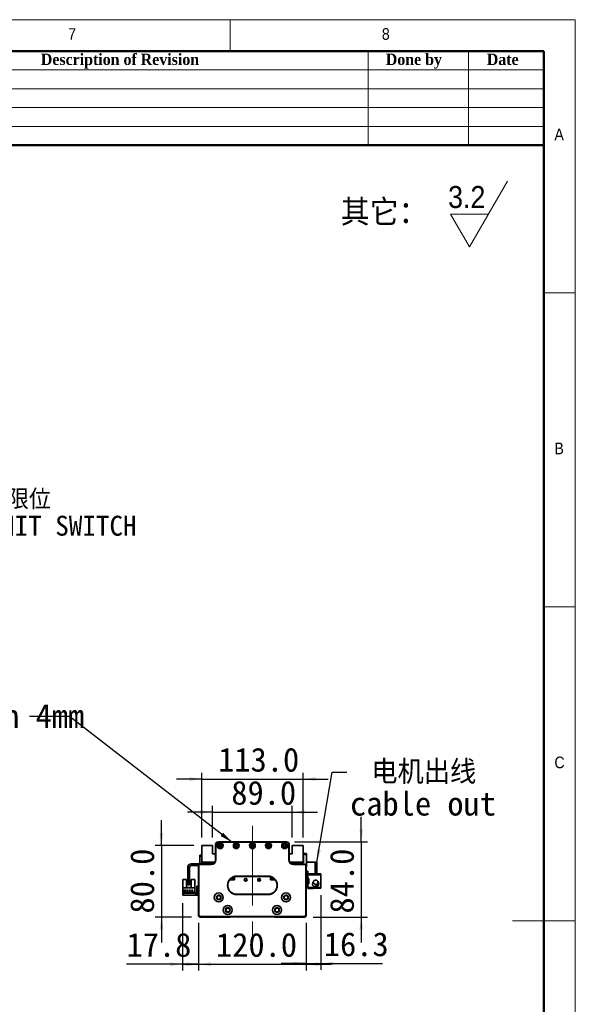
# Model space of a CAD drawing. Header units: millimetres. Extents: x 35 to 2905, y 35 to 2044.
# Tile 7 of 7: x 2285 to 2905, y 946 to 2044. Entities that reach past the tile are written whole.
import ezdxf

# ---------------------------------------------------------------- set-up
doc = ezdxf.new("R2010")
doc.units = ezdxf.units.MM
doc.header["$LTSCALE"] = 7
doc.linetypes.add('CENTERX2', pattern=[20.32, 12.7, -2.54, 2.54, -2.54])
doc.layers.add('黑色实线', color=7, linetype='Continuous')
doc.styles.add('SLDTEXTSTYLE0', font='Gothic.ttf', dxfattribs={"width": 0.913, "bigfont": 'bigfont'})
doc.styles.add('SLDTEXTSTYLE1', font='Gothic.ttf', dxfattribs={"width": 0.913})
doc.styles.add('SLDTEXTSTYLE2', font='timesbd.ttf', dxfattribs={"width": 0.933})
doc.styles.add('SLDTEXTSTYLE8', font='txt')
doc.styles.add('SLDTEXTSTYLE9', font='txt', dxfattribs={"bigfont": 'bigfont'})
doc.dimstyles.new('SLDDIMSTYLE0', dxfattribs={"dimtxt": 26.6, "dimasz": 14, "dimexe": 0, "dimexo": 0.0625, "dimgap": 6.65, "dimtad": 2, "dimdec": 1, "dimrnd": 1e-09, "dimzin": 4, "dimdsep": 46, "dimtxsty": 'SLDTEXTSTYLE8', "dimsah": 1, "dimcen": 0.09, "dimadec": 0, "dimazin": 1, "dimtfac": 1, "dimtdec": 1, "dimtmove": 0, "dimatfit": 0, "dimfxl": 0, "dimfrac": 2, "dimtolj": 1, "dimtzin": 12, "dimarcsym": 0})
doc.dimstyles.new('SLDDIMSTYLE1', dxfattribs={"dimtxt": 26.6, "dimasz": 14, "dimexe": 0, "dimexo": 0.0625, "dimgap": 6.65, "dimtad": 2, "dimdec": 1, "dimrnd": 1e-09, "dimzin": 12, "dimdsep": 46, "dimtxsty": 'SLDTEXTSTYLE8', "dimsah": 1, "dimcen": 0.09, "dimadec": 0, "dimazin": 3, "dimtfac": 1, "dimtdec": 1, "dimtmove": 0, "dimatfit": 0, "dimfxl": 0, "dimfrac": 2, "dimtolj": 1, "dimtzin": 12, "dimarcsym": 0})
doc.dimstyles.new('SLDDIMSTYLE2', dxfattribs={"dimtxt": 0.18, "dimasz": 14, "dimexe": 0, "dimexo": 0.0625, "dimgap": 0, "dimtad": 0, "dimtih": 1, "dimtoh": 1, "dimdec": 0, "dimrnd": 1e-09, "dimzin": 0, "dimdsep": 46, "dimtxsty": 'Standard', "dimsah": 1, "dimcen": 0.09, "dimadec": 0, "dimazin": 0, "dimtfac": 14, "dimtdec": 0, "dimtofl": 0, "dimtmove": 0, "dimatfit": 3, "dimfxl": 0, "dimfrac": 2, "dimtolj": 1, "dimtzin": 0, "dimarcsym": 0})

# ---------------------------------------------------------------- blocks, each defined once
blk = doc.blocks.new('SW_SFSYMBOL_0')
at = {"color": 0, "linetype": 'Continuous', "lineweight": 18}
for p, q in [((24, -36.7), (66.4, 36.8)), ((24, -36.7), (2.8, 0)), ((45.2, 0), (2.8, 0))]:
    blk.add_line(p, q, dxfattribs=at)
at = {"color": 0, "linetype": 'Continuous', "lineweight": 18, "insert": (0, 31.3), "char_height": 24.5, "attachment_point": 1, "style": 'SLDTEXTSTYLE1'}
blk.add_mtext('3.2', dxfattribs=at)
blk = doc.blocks.new('_D')
at = {"layer": '黑色实线'}
for p, q in [((2484.7, 1037.1), (2484.7, 984.1)), ((2604.7, 1037.1), (2604.7, 984.1)), ((2484.7, 991.1), (2456.7, 991.1)), ((2484.7, 991.1), (2604.7, 991.1)), ((2604.7, 991.1), (2632.7, 991.1))]:
    blk.add_line(p, q, dxfattribs=at)
for points in [[(2484.7, 991.1), (2470.7, 993.2), (2470.7, 989)], [(2604.7, 991.1), (2618.7, 989), (2618.7, 993.2)]]:
    blk.add_solid(points, dxfattribs=at)
at = {"layer": '黑色实线', "insert": (2504.1, 1026), "char_height": 26.6, "attachment_point": 1, "style": 'SLDTEXTSTYLE8'}
blk.add_mtext('120.0', dxfattribs=at)
blk = doc.blocks.new('_D_1')
at = {"layer": '黑色实线'}
for p, q in [((2466.9, 1059.3), (2466.9, 984.1)), ((2484.7, 1037.1), (2484.7, 984.1)), ((2466.9, 991.1), (2404.3, 991.1)), ((2466.9, 991.1), (2484.7, 991.1)), ((2484.7, 991.1), (2512.7, 991.1))]:
    blk.add_line(p, q, dxfattribs=at)
for points in [[(2466.9, 991.1), (2452.9, 993.2), (2452.9, 989)], [(2484.7, 991.1), (2498.7, 989), (2498.7, 993.2)]]:
    blk.add_solid(points, dxfattribs=at)
at = {"layer": '黑色实线', "insert": (2404.3, 1026), "char_height": 26.6, "attachment_point": 1, "style": 'SLDTEXTSTYLE8'}
blk.add_mtext('17.8', dxfattribs=at)
blk = doc.blocks.new('_D_2')
at = {"layer": '黑色实线'}
for p, q in [((2621, 1067.9), (2621, 984.8)), ((2604.7, 1037.1), (2604.7, 984.8)), ((2604.7, 991.8), (2576.7, 991.8)), ((2604.7, 991.8), (2621, 991.8)), ((2621, 991.8), (2689.9, 991.8))]:
    blk.add_line(p, q, dxfattribs=at)
for points in [[(2604.7, 991.8), (2590.7, 993.9), (2590.7, 989.7)], [(2621, 991.8), (2635, 989.7), (2635, 993.9)]]:
    blk.add_solid(points, dxfattribs=at)
at = {"layer": '黑色实线', "insert": (2624.4, 1026.7), "char_height": 26.6, "attachment_point": 1, "style": 'SLDTEXTSTYLE8'}
blk.add_mtext('16.3', dxfattribs=at)
blk = doc.blocks.new('_D_3')
at = {"layer": '黑色实线'}
for p, q in [((2666.2, 1127.5), (2666.2, 1155.5)), ((2591.6, 1127.5), (2673.2, 1127.5)), ((2666.2, 1127.5), (2666.2, 1043.5)), ((2612.6, 1043.5), (2673.2, 1043.5)), ((2666.2, 1043.5), (2666.2, 1015.5))]:
    blk.add_line(p, q, dxfattribs=at)
for points in [[(2666.2, 1127.5), (2668.3, 1141.5), (2664.1, 1141.5)], [(2666.2, 1043.5), (2664.1, 1029.5), (2668.3, 1029.5)]]:
    blk.add_solid(points, dxfattribs=at)
at = {"layer": '黑色实线', "insert": (2631.3, 1047.6), "char_height": 26.6, "attachment_point": 1, "rotation": 90, "style": 'SLDTEXTSTYLE8'}
blk.add_mtext('84.0', dxfattribs=at)
blk = doc.blocks.new('_D_4')
at = {"layer": '黑色实线'}
for p, q in [((2443.3, 1123.5), (2443.3, 1151.5)), ((2479.4, 1123.5), (2436.3, 1123.5)), ((2443.3, 1123.5), (2443.3, 1043.5)), ((2476.9, 1043.5), (2436.3, 1043.5)), ((2443.3, 1043.5), (2443.3, 1015.5))]:
    blk.add_line(p, q, dxfattribs=at)
for points in [[(2443.3, 1123.5), (2445.4, 1137.5), (2441.2, 1137.5)], [(2443.3, 1043.5), (2441.2, 1029.5), (2445.4, 1029.5)]]:
    blk.add_solid(points, dxfattribs=at)
at = {"layer": '黑色实线', "insert": (2408.4, 1047.6), "char_height": 26.6, "attachment_point": 1, "rotation": 90, "style": 'SLDTEXTSTYLE8'}
blk.add_mtext('80.0', dxfattribs=at)
blk = doc.blocks.new('_D_5')
at = {"layer": '黑色实线'}
for p, q in [((2500.2, 1132.4), (2500.2, 1167.6)), ((2589.2, 1132.4), (2589.2, 1167.6)), ((2500.2, 1160.6), (2472.2, 1160.6)), ((2500.2, 1160.6), (2589.2, 1160.6)), ((2589.2, 1160.6), (2617.2, 1160.6))]:
    blk.add_line(p, q, dxfattribs=at)
for points in [[(2500.2, 1160.6), (2486.2, 1162.7), (2486.2, 1158.5)], [(2589.2, 1160.6), (2603.2, 1158.5), (2603.2, 1162.7)]]:
    blk.add_solid(points, dxfattribs=at)
at = {"layer": '黑色实线', "insert": (2521.2, 1195.5), "char_height": 26.6, "attachment_point": 1, "style": 'SLDTEXTSTYLE8'}
blk.add_mtext('89.0', dxfattribs=at)
blk = doc.blocks.new('_D_6')
at = {"layer": '黑色实线'}
for p, q in [((2488.2, 1197.5), (2460.2, 1197.5)), ((2488.2, 1132.4), (2488.2, 1204.5)), ((2488.2, 1197.5), (2601.2, 1197.5)), ((2601.2, 1132.4), (2601.2, 1204.5)), ((2601.2, 1197.5), (2629.2, 1197.5))]:
    blk.add_line(p, q, dxfattribs=at)
for points in [[(2488.2, 1197.5), (2474.2, 1199.6), (2474.2, 1195.4)], [(2601.2, 1197.5), (2615.2, 1195.4), (2615.2, 1199.6)]]:
    blk.add_solid(points, dxfattribs=at)
at = {"layer": '黑色实线', "insert": (2506.5, 1232.4), "char_height": 26.6, "attachment_point": 1, "style": 'SLDTEXTSTYLE8'}
blk.add_mtext('113.0', dxfattribs=at)
blk = doc.blocks.new('SW_NOTE_3')
at = {"layer": '黑色实线', "color": 0, "char_height": 26.6, "attachment_point": 1}
for s, insert, style in [(' 电机出线', (3.5, 13.3), 'SLDTEXTSTYLE9'), ('cable out', (3.5, -21.9), 'SLDTEXTSTYLE8')]:
    blk.add_mtext(s, dxfattribs=dict(at, insert=insert, style=style))
blk = doc.blocks.new('SW_NOTE_4')
at = {"layer": '黑色实线', "color": 0, "char_height": 26.6, "attachment_point": 2, "style": 'SLDTEXTSTYLE8'}
for s, insert in [('The distance between the load plate and the ', (-409.4, 48.7)), ('steel belt protection belt shall be greater than 4mm', (-409.5, 13.6))]:
    blk.add_mtext(s, dxfattribs=dict(at, insert=insert))
blk = doc.blocks.new('SW_NOTE_6')
at = {"layer": '黑色实线', "color": 0, "attachment_point": 2}
for s, insert, char_height, style in [('光电负限位', (71.7, 11.5), 22.23, 'SLDTEXTSTYLE9'), ('NEGATIVE LIMIT SWITCH', (69.7, -17.9), 22.225, 'SLDTEXTSTYLE8')]:
    blk.add_mtext(s, dxfattribs=dict(at, insert=insert, char_height=char_height, style=style))

msp = doc.modelspace()

# ---------------------------------------------------------------- linework, layer by layer
at = {"color": 7, "linetype": 'Continuous', "lineweight": 18}
for p, q in [((2905, 2044), (35, 2044)), ((2520, 2009), (2520, 2044)), ((2905, 35), (2905, 2044)), ((70, 2009), (2870, 2009)), ((2674, 2009), (2674, 1904)), ((2786, 2009), (2786, 1904)), ((2870, 2009), (2870, 1904)), ((2870, 2009), (2870, 70)), ((2030, 1988), (2870, 1988)), ((2030, 1967), (2870, 1967)), ((2030, 1946), (2870, 1946)), ((2030, 1925), (2870, 1925)), ((2905, 1739.5), (2870, 1739.5)), ((2870, 1389.5), (2905, 1389.5)), ((2905, 1039.5), (2835, 1039.5))]:
    msp.add_line(p, q, dxfattribs=at)
at = {"color": 7, "linetype": 'Continuous', "lineweight": 50}
for p, q in [((2870, 2009), (70, 2009)), ((2870, 2009), (2870, 70)), ((2870, 1904), (2030, 1904))]:
    msp.add_line(p, q, dxfattribs=at)
at = {"color": 7, "linetype": 'Continuous', "lineweight": 35}
for p, q in [((2488.25, 1123.51), (2488.25, 1105.01)), ((2500.25, 1123.51), (2488.25, 1123.51)), ((2500.25, 1114.01), (2500.25, 1123.51)), ((2503.72, 1124.71), (2503.72, 1122.71)), ((2503.72, 1124.71), (2503.75, 1124.71)), ((2503.72, 1122.71), (2503.75, 1122.71)), ((2503.75, 1124.51), (2504.05, 1124.51)), ((2503.75, 1107.51), (2503.75, 1124.51)), ((2504.05, 1124.51), (2504.05, 1107.51)), ((2506.75, 1127.51), (2582.75, 1127.51)), ((2506.75, 1127.51), (2506.75, 1127.21)), ((2582.75, 1127.21), (2506.75, 1127.21)), ((2582.75, 1127.51), (2582.75, 1127.21)), ((2585.75, 1124.51), (2585.45, 1124.51)), ((2585.45, 1107.51), (2585.45, 1124.51)), ((2585.74, 1124.71), (2585.77, 1124.71)), ((2585.75, 1124.51), (2585.75, 1107.51)), ((2585.77, 1122.71), (2585.75, 1122.71)), ((2585.77, 1124.71), (2585.77, 1122.71)), ((2589.25, 1123.51), (2589.25, 1114.01)), ((2601.25, 1123.51), (2589.25, 1123.51)), ((2601.25, 1105.01), (2601.25, 1123.51)), ((2486.25, 1112.51), (2488.25, 1112.51)), ((2486.25, 1111.51), (2486.25, 1112.51)), ((2488.25, 1111.51), (2486.25, 1111.51)), ((2486.25, 1111.51), (2486.25, 1104.51)), ((2503.75, 1114.01), (2500.25, 1114.01)), ((2589.25, 1114.01), (2585.75, 1114.01)), ((2601.25, 1114.51), (2604.95, 1114.51)), ((2604.95, 1113.51), (2601.25, 1113.51)), ((2601.25, 1112.01), (2601.75, 1112.01)), ((2601.75, 1112.01), (2601.75, 1104.01)), ((2604.95, 1113.51), (2604.95, 1114.51)), ((2604.95, 1114.51), (2605.25, 1114.21)), ((2604.95, 1100.51), (2604.95, 1113.51)), ((2605.25, 1113.38), (2604.95, 1113.51)), ((2605.25, 1114.21), (2605.25, 1113.38)), ((2605.25, 1113.38), (2605.25, 1100.63)), ((2472.75, 1099.51), (2472.75, 1080.51)), ((2474.75, 1099.51), (2474.75, 1080.51)), ((2484.75, 1103.01), (2476.25, 1103.01)), ((2484.75, 1101.01), (2476.25, 1101.01)), ((2485.05, 1101.01), (2484.75, 1101.01)), ((2484.75, 1046.01), (2484.75, 1101.01)), ((2485.05, 1101.01), (2485.05, 1046.13)), ((2486.25, 1102.21), (2486.25, 1102.51)), ((2486.25, 1102.51), (2498.75, 1102.51)), ((2498.75, 1102.21), (2486.25, 1102.21)), ((2488.25, 1105.01), (2503.08, 1105.01)), ((2488.25, 1105.01), (2488.25, 1104.51)), ((2489.25, 1104.01), (2490.25, 1105.01)), ((2489.25, 1104.01), (2489.25, 1102.51)), ((2489.85, 1102.96), (2490.8, 1103.91)), ((2489.85, 1102.51), (2489.85, 1102.96)), ((2502.21, 1103.91), (2490.8, 1103.91)), ((2498.75, 1102.21), (2498.75, 1102.51)), ((2501.17, 1105.01), (2501.38, 1104.8)), ((2502.75, 1104.51), (2502.08, 1104.51)), ((2504.05, 1107.51), (2503.75, 1107.51)), ((2585.75, 1107.51), (2585.45, 1107.51)), ((2586.41, 1105.01), (2601.25, 1105.01)), ((2587.41, 1104.51), (2586.75, 1104.51)), ((2598.7, 1103.91), (2587.28, 1103.91)), ((2588.32, 1105.01), (2588.11, 1104.8)), ((2590.75, 1102.51), (2590.75, 1102.21)), ((2590.75, 1102.51), (2603.25, 1102.51)), ((2603.25, 1102.21), (2590.75, 1102.21)), ((2598.7, 1103.91), (2599.65, 1102.96)), ((2600.25, 1104.01), (2599.25, 1105.01)), ((2599.65, 1102.51), (2599.65, 1102.96)), ((2601.75, 1104.01), (2600.25, 1104.01)), ((2600.25, 1102.51), (2600.25, 1104.01)), ((2601.75, 1105.01), (2601.25, 1105.01)), ((2603.25, 1102.51), (2603.25, 1102.21)), ((2604.75, 1101.01), (2604.45, 1101.01)), ((2604.45, 1046.13), (2604.45, 1101.01)), ((2604.75, 1101.01), (2604.75, 1046.01)), ((2604.75, 1100.51), (2604.95, 1100.51)), ((2604.95, 1099.51), (2604.75, 1099.51)), ((2605.25, 1100.63), (2604.95, 1100.51)), ((2604.95, 1099.51), (2604.95, 1100.51)), ((2605.25, 1099.81), (2604.95, 1099.51)), ((2614.65, 1105.01), (2605.25, 1105.01)), ((2605.25, 1100.63), (2605.25, 1099.81)), ((2614.65, 1092.01), (2614.65, 1105.01)), ((2614.65, 1105.01), (2616.65, 1105.01)), ((2616.65, 1105.01), (2616.65, 1092.01)), ((2522.65, 1086.15), (2522.65, 1087.89)), ((2523.25, 1086.61), (2523.25, 1088.17)), ((2524.75, 1085.11), (2524.75, 1088.69)), ((2527.25, 1089.31), (2562.25, 1089.31)), ((2527.25, 1089.31), (2527.25, 1089.01)), ((2562.25, 1089.01), (2527.25, 1089.01)), ((2562.25, 1089.31), (2562.25, 1089.01)), ((2564.75, 1088.69), (2564.75, 1085.11)), ((2565.75, 1088.37), (2565.75, 1085.21)), ((2566.55, 1088.03), (2566.55, 1086.31)), ((2566.85, 1086.15), (2566.85, 1087.89)), ((2606.65, 1095.01), (2604.75, 1095.01)), ((2606.65, 1092.01), (2606.65, 1095.01)), ((2614.65, 1092.01), (2606.65, 1092.01)), ((2606.65, 1092.01), (2606.65, 1090.81)), ((2606.65, 1086.81), (2606.65, 1090.81)), ((2606.65, 1090.81), (2621.05, 1090.81)), ((2606.65, 1086.81), (2606.65, 1086.31)), ((2607.65, 1086.81), (2606.65, 1086.81)), ((2607.65, 1080.81), (2607.65, 1086.81)), ((2612.65, 1092.01), (2612.65, 1091.81)), ((2621.05, 1091.81), (2612.65, 1091.81)), ((2616.65, 1092.01), (2614.65, 1092.01)), ((2621.05, 1091.81), (2621.05, 1090.81)), ((2621.05, 1090.81), (2621.05, 1076.81)), ((2466.95, 1085.7), (2471.25, 1085.7)), ((2466.95, 1085.7), (2466.95, 1076.4)), ((2466.95, 1076.4), (2466.95, 1070.2)), ((2480.55, 1076.4), (2466.95, 1076.4)), ((2471.25, 1076.7), (2471.25, 1085.7)), ((2476.25, 1076.7), (2471.25, 1076.7)), ((2472.75, 1080.51), (2474.75, 1080.51)), ((2472.75, 1079.51), (2472.75, 1080.51)), ((2474.75, 1079.51), (2472.75, 1079.51)), ((2474.75, 1080.51), (2474.75, 1079.51)), ((2476.25, 1085.7), (2476.25, 1076.7)), ((2476.25, 1085.7), (2480.55, 1085.7)), ((2480.55, 1085.7), (2480.55, 1076.4)), ((2480.55, 1070.2), (2480.55, 1076.4)), ((2482.75, 1078.2), (2484.75, 1078.2)), ((2482.75, 1077.2), (2482.75, 1078.2)), ((2484.75, 1077.2), (2482.75, 1077.2)), ((2482.75, 1069.2), (2482.75, 1077.2)), ((2519.32, 1085.11), (2524.75, 1085.11)), ((2519.4, 1085.21), (2524.75, 1085.21)), ((2522, 1085.51), (2519.65, 1085.51)), ((2522.65, 1086.15), (2522, 1085.51)), ((2522.15, 1085.51), (2522, 1085.51)), ((2522.15, 1085.51), (2523.25, 1086.61)), ((2564.75, 1085.21), (2570.09, 1085.21)), ((2564.75, 1085.11), (2570.17, 1085.11)), ((2566.55, 1086.31), (2567.35, 1085.51)), ((2567.49, 1085.51), (2566.85, 1086.15)), ((2567.49, 1085.51), (2567.35, 1085.51)), ((2569.84, 1085.51), (2567.49, 1085.51)), ((2606.65, 1086.31), (2606.65, 1081.31)), ((2607.65, 1086.31), (2606.65, 1086.31)), ((2606.65, 1080.81), (2606.65, 1081.31)), ((2606.65, 1081.31), (2607.65, 1081.31)), ((2606.65, 1076.81), (2606.65, 1080.81)), ((2606.65, 1080.81), (2607.65, 1080.81)), ((2606.65, 1076.81), (2606.65, 1075.61)), ((2621.05, 1076.81), (2606.65, 1076.81)), ((2612.09, 1081.6), (2612, 1080.81)), ((2612.33, 1082.24), (2612.19, 1081.93)), ((2612.21, 1082.39), (2612.24, 1082.4)), ((2612.24, 1079.22), (2612.21, 1079.23)), ((2612.24, 1082.4), (2612.62, 1082.97)), ((2612.4, 1082.32), (2612.24, 1082.4)), ((2612.36, 1082.23), (2612.24, 1082.29)), ((2612.65, 1075.81), (2621.05, 1075.81)), ((2612.65, 1075.81), (2612.65, 1075.61)), ((2617.54, 1081.36), (2617.56, 1081.38)), ((2621.05, 1076.81), (2621.05, 1075.81)), ((2466.95, 1068.2), (2466.95, 1070.2)), ((2466.95, 1070.2), (2467.95, 1070.2)), ((2467.95, 1068.2), (2466.95, 1068.2)), ((2480.25, 1071.5), (2467.25, 1071.5)), ((2467.25, 1071.5), (2467.25, 1070.8)), ((2467.25, 1070.8), (2480.25, 1070.8)), ((2467.95, 1070.2), (2467.95, 1068.2)), ((2481.75, 1070.2), (2467.95, 1070.2)), ((2481.75, 1068.2), (2467.95, 1068.2)), ((2470.69, 1073.75), (2468.19, 1073.75)), ((2468.19, 1073.75), (2468.19, 1073.45)), ((2468.19, 1073.45), (2470.69, 1073.45)), ((2470.69, 1073.45), (2470.69, 1073.75)), ((2471.73, 1073.75), (2471.73, 1073.45)), ((2473.23, 1073.75), (2471.73, 1073.75)), ((2471.73, 1073.45), (2473.23, 1073.45)), ((2473.23, 1073.45), (2473.23, 1073.75)), ((2475.77, 1073.75), (2474.27, 1073.75)), ((2474.27, 1073.75), (2474.27, 1073.45)), ((2474.27, 1073.45), (2475.77, 1073.45)), ((2475.77, 1073.45), (2475.77, 1073.75)), ((2478.31, 1073.75), (2476.81, 1073.75)), ((2476.81, 1073.75), (2476.81, 1073.45)), ((2476.81, 1073.45), (2478.31, 1073.45)), ((2478.31, 1073.45), (2478.31, 1073.75)), ((2480.25, 1070.8), (2480.25, 1071.5)), ((2481.75, 1070.2), (2481.75, 1068.2)), ((2482.75, 1069.2), (2484.75, 1069.2)), ((2482.75, 1068.2), (2482.75, 1069.2)), ((2484.75, 1068.2), (2482.75, 1068.2)), ((2527.25, 1069.01), (2562.25, 1069.01)), ((2527.25, 1069.01), (2527.25, 1068.71)), ((2562.25, 1068.71), (2527.25, 1068.71)), ((2562.25, 1069.01), (2562.25, 1068.71)), ((2612.65, 1075.61), (2606.65, 1075.61)), ((2485.05, 1046.13), (2484.75, 1046.01)), ((2486.75, 1044.01), (2484.75, 1046.01)), ((2484.75, 1044.51), (2484.75, 1046.01)), ((2485.75, 1043.51), (2484.75, 1044.51)), ((2485.05, 1046.13), (2486.87, 1044.31)), ((2519.75, 1043.51), (2485.75, 1043.51)), ((2486.87, 1044.31), (2486.75, 1044.01)), ((2602.75, 1044.01), (2486.75, 1044.01)), ((2486.87, 1044.31), (2602.62, 1044.31)), ((2519.75, 1043.51), (2520.25, 1044.01)), ((2569.75, 1043.51), (2569.25, 1044.01)), ((2603.75, 1043.51), (2569.75, 1043.51)), ((2602.62, 1044.31), (2604.45, 1046.13)), ((2602.62, 1044.31), (2602.75, 1044.01)), ((2604.75, 1046.01), (2602.75, 1044.01)), ((2603.75, 1043.51), (2604.75, 1044.51)), ((2604.45, 1046.13), (2604.75, 1046.01)), ((2604.75, 1044.51), (2604.75, 1046.01))]:
    msp.add_line(p, q, dxfattribs=at)
at = {"color": 7, "linetype": 'Continuous', "lineweight": 35, "flags": 128}
msp.add_lwpolyline([(2481.75, 1068.2), (2482.33, 1068.26), (2482.75, 1068.38)], dxfattribs=at)
at = {"color": 7, "linetype": 'Continuous', "lineweight": 35}
for centre, radius in [((2508.75, 1123.26), 3.25), ((2508.75, 1123.26), 3), ((2508.75, 1123.26), 1.6), ((2508.75, 1123.26), 1.25), ((2526.75, 1123.26), 3.25), ((2526.75, 1123.26), 3), ((2526.75, 1123.26), 1.6), ((2526.75, 1123.26), 1.25), ((2544.75, 1123.26), 3.25), ((2544.75, 1123.26), 3), ((2544.75, 1123.26), 1.6), ((2544.75, 1123.26), 1.25), ((2562.75, 1123.26), 3.25), ((2562.75, 1123.26), 3), ((2562.75, 1123.26), 1.6), ((2562.75, 1123.26), 1.25), ((2580.75, 1123.26), 3.25), ((2580.75, 1123.26), 3), ((2580.75, 1123.26), 1.6), ((2580.75, 1123.26), 1.25), ((2537.25, 1085.21), 1.53), ((2552.25, 1085.21), 1.53), ((2537.25, 1085.21), 1.25), ((2552.25, 1085.21), 1.25), ((2507.25, 1065.54), 5.03), ((2507.25, 1065.54), 5), ((2507.25, 1065.54), 2.65), ((2507.25, 1065.54), 2.1), ((2582.25, 1065.54), 5.03), ((2582.25, 1065.54), 5), ((2582.25, 1065.54), 2.65), ((2582.25, 1065.54), 2.1), ((2517.25, 1051.54), 5.03), ((2517.25, 1051.54), 5), ((2517.25, 1051.54), 2.65), ((2572.25, 1051.54), 5.03), ((2572.25, 1051.54), 5), ((2572.25, 1051.54), 2.65), ((2517.25, 1051.54), 2.1), ((2572.25, 1051.54), 2.1)]:
    msp.add_circle(centre, radius, dxfattribs=at)
for centre, radius, start, end in [((2506.75, 1124.51), 3, 90, 180), ((2506.75, 1124.51), 2.7, 90, 180), ((2582.75, 1124.51), 3, 0, 90), ((2582.75, 1124.51), 2.7, 0, 90), ((2476.25, 1099.51), 3.5, 90, 180), ((2476.25, 1099.51), 1.5, 90, 180), ((2484.75, 1104.51), 1.5, 270, 0), ((2486.25, 1101.01), 1.5, 90, 180), ((2486.25, 1101.01), 1.2, 90, 180), ((2484.75, 1104.51), 3.5, 325.1501, 0), ((2498.75, 1107.51), 5.3, 270, 0), ((2498.75, 1107.51), 5, 270, 0), ((2502.08, 1105.51), 1, 224.99989, 270), ((2590.75, 1107.51), 5.3, 180, 270), ((2590.75, 1107.51), 5, 180, 270), ((2587.41, 1105.51), 1, 270, 315.00006), ((2603.25, 1101.01), 1.5, 0, 90), ((2603.25, 1101.01), 1.2, 0, 90), ((2527.25, 1079.01), 10.3, 90, 270), ((2527.25, 1079.01), 10, 90, 270), ((2562.25, 1079.01), 10.3, 270, 90), ((2562.25, 1079.01), 10, 270, 90), ((2615.25, 1080.81), 3.4, 207.88541, 44.31348), ((2615.25, 1080.81), 3.45, 237.57421, 0), ((2615.25, 1080.81), 2.5, 274.06825, 11.05475), ((2615.25, 1080.81), 2.6, 277.27427, 10.90897), ((2615.25, 1080.81), 3.45, 0, 47.89891), ((2481.75, 1071.2), 1, 270, 0)]:
    msp.add_arc(centre, radius, start, end, dxfattribs=at)
for points, knots in [([(2613.07, 1083.73), (2612.89, 1083.37), (2612.56, 1082.72), (2612.1, 1081.66), (2611.88, 1080.84), (2611.82, 1080.17), (2611.92, 1079.61), (2612.15, 1079), (2612.6, 1078.41), (2613.29, 1077.97), (2614.01, 1077.73), (2614.77, 1077.73), (2615.48, 1077.96), (2615.66, 1078.08), (2615.62, 1078.12), (2615.6, 1078.13)], [0, 0, 0, 0, 0.1800959, 0.3300054, 0.4496463, 0.5397484, 0.5746215, 0.605323, 0.6784014, 0.7214061, 0.7619848, 0.8291605, 0.8886692, 0.960603, 1, 1, 1, 1]), ([(2616.63, 1084.57), (2616.88, 1084.34), (2617.38, 1083.88), (2617.79, 1082.96), (2617.83, 1082.04), (2617.55, 1081.25), (2617.04, 1080.63), (2616.34, 1080.22), (2615.54, 1080.06), (2614.7, 1080.16), (2613.92, 1080.53), (2613.3, 1081.14), (2612.91, 1081.9), (2612.82, 1082.74), (2612.92, 1083.5), (2613.27, 1084.09), (2613.8, 1084.51), (2614.53, 1084.76), (2615.28, 1084.84), (2615.82, 1084.87), (2616.08, 1084.85), (2616.17, 1084.86), (2616.19, 1084.84), (2616.26, 1084.81), (2616.42, 1084.72), (2616.55, 1084.63), (2616.63, 1084.57)], [0, 0, 0, 0, 0.0648176, 0.12977866, 0.18973143, 0.24261829, 0.29441384, 0.34624401, 0.39872432, 0.45220009, 0.50660142, 0.56145252, 0.61605138, 0.66977204, 0.72706948, 0.76537701, 0.80369073, 0.85890968, 0.91422873, 0.94955472, 0.96400166, 0.96485075, 0.96575881, 0.96871014, 0.98052814, 1, 1, 1, 1]), ([(2617.47, 1079.67), (2617.57, 1079.91), (2617.77, 1080.38), (2617.81, 1080.89), (2617.72, 1081.19), (2617.7, 1081.29)], [0, 0, 0, 0, 0.43597607, 0.8267396, 1, 1, 1, 1])]:
    msp.add_open_spline(points, degree=3, knots=knots, dxfattribs=at)
at = {"layer": '黑色实线', "linetype": 'CENTERX2', "lineweight": 18}
msp.add_line((2544.75, 1145.46), (2544.75, 1001.56), dxfattribs=at)

# ---------------------------------------------------------------- block references
at = {"color": 7, "linetype": 'Continuous', "lineweight": 18}
msp.add_blockref('SW_SFSYMBOL_0', (2763.05, 1827.32), dxfattribs=at)
at = {"layer": '黑色实线', "color": 7}
msp.add_blockref('SW_NOTE_6', (2187.06, 1508.91), dxfattribs=at)
at = {"layer": '黑色实线'}
for name, p in [('SW_NOTE_4', (2296.16, 1267.42)), ('SW_NOTE_3', (2650.19, 1205.35))]:
    msp.add_blockref(name, p, dxfattribs=at)

# ---------------------------------------------------------------- texts
at = {"color": 7, "linetype": 'Continuous', "lineweight": 0}
for s, insert, char_height, attachment_point, style in [('7', (2339.17, 2034.52), 12.96, 1, 'SLDTEXTSTYLE1'), ('8', (2689.17, 2034.52), 12.96, 1, 'SLDTEXTSTYLE1'), ('Description of Revision', (2397.01, 2006.1), 12.6, 2, 'SLDTEXTSTYLE2'), ('Done by', (2724.88, 2006.1), 12.6, 2, 'SLDTEXTSTYLE2'), ('Date', (2824, 2006.1), 12.6, 2, 'SLDTEXTSTYLE2'), ('A', (2881.67, 1922.52), 12.96, 1, 'SLDTEXTSTYLE1'), ('B', (2881.67, 1572.52), 12.96, 1, 'SLDTEXTSTYLE1'), ('C', (2881.67, 1222.52), 12.96, 1, 'SLDTEXTSTYLE1')]:
    msp.add_mtext(s, dxfattribs=dict(at, insert=insert, char_height=char_height, attachment_point=attachment_point, style=style))
at = {"color": 7, "linetype": 'Continuous', "lineweight": 18, "insert": (2643.32, 1843.08), "char_height": 25.929, "attachment_point": 1, "style": 'SLDTEXTSTYLE0'}
msp.add_mtext('其它：', dxfattribs=at)

# ---------------------------------------------------------------- dimensions: what is measured, and where the dimension line sits
at = {"layer": '黑色实线'}
for base, p1, p2, dimstyle, picture, middle in [((2601.25, 1197.51), (2488.25, 1123.51), (2601.25, 1123.51), 'SLDDIMSTYLE0', '_D_6', (2548.87, 1197.51)), ((2589.25, 1160.62), (2500.25, 1123.51), (2589.25, 1123.51), 'SLDDIMSTYLE0', '_D_5', (2554, 1160.62)), ((2621.05, 991.78), (2604.75, 1046.01), (2621.05, 1076.81), 'SLDDIMSTYLE1', '_D_2', (2657.13, 991.78)), ((2484.75, 991.14), (2466.95, 1068.2), (2484.75, 1046.01), 'SLDDIMSTYLE1', '_D_1', (2437.03, 991.14)), ((2604.75, 991.14), (2484.75, 1046.01), (2604.75, 1046.01), 'SLDDIMSTYLE0', '_D', (2546.45, 991.14))]:
    dim = msp.add_linear_dim(base=base, p1=p1, p2=p2, dimstyle=dimstyle, dxfattribs=at)
    dim.commit()
    dim.dimension.update_dxf_attribs({"geometry": picture, "text_midpoint": middle, "dimtype": 160})
for base, p1, p2, picture, middle in [((2666.2, 1043.51), (2582.75, 1127.51), (2603.75, 1043.51), '_D_3', (2666.2, 1080.37)), ((2443.26, 1043.51), (2488.25, 1123.51), (2485.75, 1043.51), '_D_4', (2443.26, 1080.37))]:
    dim = msp.add_linear_dim(base=base, p1=p1, p2=p2, angle=90, dimstyle='SLDDIMSTYLE0', dxfattribs=at)
    dim.commit()
    dim.dimension.update_dxf_attribs({"geometry": picture, "text_midpoint": middle, "dimtype": 160})

# ---------------------------------------------------------------- leaders
for points in [[(2521.83, 1127.21), (2340.61, 1267.42), (2296.16, 1267.42)], [(2616.65, 1105.01), (2633.79, 1205.35), (2650.19, 1205.35)]]:
    msp.add_leader(points, dimstyle='SLDDIMSTYLE2', dxfattribs=at)

doc.saveas('drawing.dxf')
